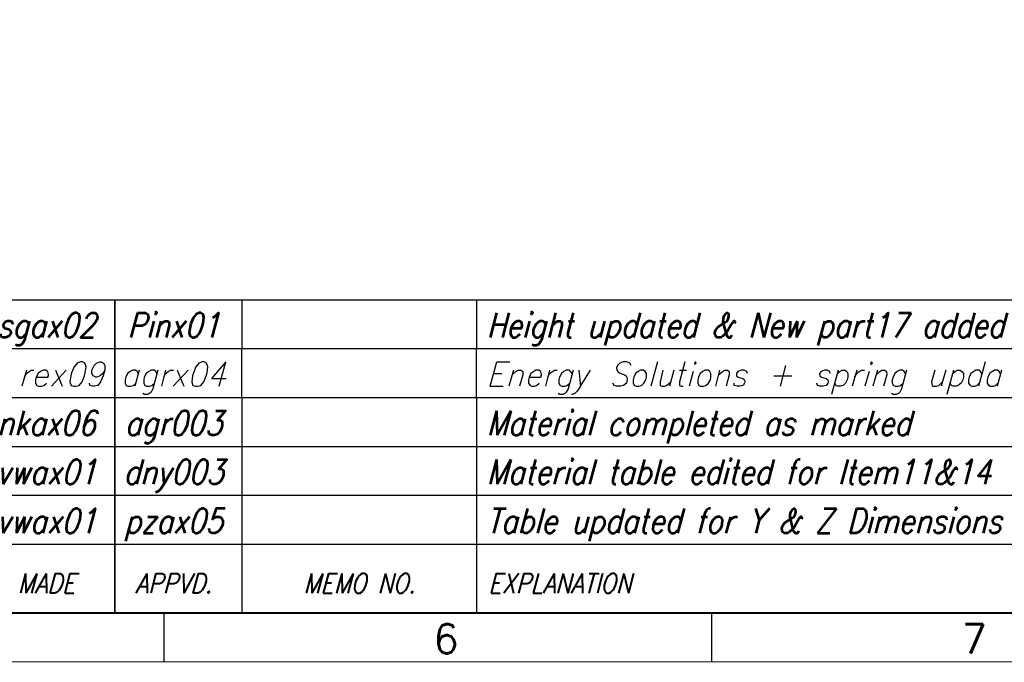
# Model space of a CAD drawing. Extents: x 0 to 2850, y 0 to 1980.
# Tile 3 of 15: x 1351 to 1855, y 0 to 328. Entities that reach past the tile are written whole.
import ezdxf
from ezdxf.enums import TextEntityAlignment as Align

# ---------------------------------------------------------------- set-up
doc = ezdxf.new("R2010")
doc.units = 0
doc.header["$LTSCALE"] = 10
doc.header["$MEASUREMENT"] = 0
doc.styles.add('ROMANS', font='ROMANS.shx', dxfattribs={"height": 2})

# ---------------------------------------------------------------- blocks, each defined once
blk = doc.blocks.new('A2')
at = {"color": 7, "linetype": 'Continuous'}
for p, q in [((285, 5), (285, 0)), ((341, 5), (341, 0))]:
    blk.add_line(p, q, dxfattribs=at)
for points, const_width in [([(0, 0), (0, 396), (570, 396), (570, 0)], 0.1), ([(565, 5), (5, 5), (5, 391), (565, 391)], 0.2)]:
    blk.add_lwpolyline(points, close=True, dxfattribs=dict(at, const_width=const_width))
at = {"color": 7, "linetype": 'Continuous', "style": 'ROMANS'}
for s, p in [('6', (312.58, 0.86)), ('7', (366.59, 0.86))]:
    blk.add_text(s, height=3, dxfattribs=at).set_placement(p)
at = {"color": 2, "style": 'ROMANS', "oblique": 15}
blk.add_attdef('INFCLASS', text='', height=3, dxfattribs=at).set_placement((526, 2.5), align=Align.MIDDLE_CENTER)
blk = doc.blocks.new('REVFLD')
at = {"color": 3, "linetype": 'Continuous'}
blk.add_line((-144, 12.03), (0, 12.03), dxfattribs=at)
at = {"color": 7, "linetype": 'Continuous'}
for p, q in [((-100, 0.03), (-100, 12.06)), ((-100, 12.06), (-100, 0.03)), ((-87, 0.03), (-87, 12.06)), ((-63, 0.03), (-63, 12.06)), ((-144, 7.03), (0, 7.03))]:
    blk.add_line(p, q, dxfattribs=at)
at = {"color": 2, "linetype": 'Continuous', "style": 'ROMANS', "oblique": 15, "width": 0.84}
for s, p in [('MADE', (-107, 3.03)), ('APPVD.', (-94, 3.03)), ('MEMO NO.', (-75, 3.03))]:
    blk.add_text(s, height=2, dxfattribs=at).set_placement(p, align=Align.MIDDLE_CENTER)
blk.add_text('EXPLANATION', height=2, dxfattribs=at).set_placement((-61.83, 3.03), align=Align.MIDDLE_LEFT)
for tag, p in [('REV', (-141, 9.42)), ('DATECH', (-125, 9.42)), ('CHD', (-107, 9.42)), ('APP', (-94, 9.42)), ('MEMO', (-75, 9.42))]:
    blk.add_attdef(tag, text='', height=2.5, dxfattribs=at).set_placement(p, align=Align.MIDDLE_CENTER)
blk.add_attdef('EXPL', text='', height=2.5, dxfattribs=at).set_placement((-62, 9.42), align=Align.MIDDLE_LEFT)
blk = doc.blocks.new('EXREVFLD')
at = {"color": 7, "linetype": 'Continuous'}
for p, q in [((-100, 0.06), (-100, 5.06)), ((-100, 5.06), (-100, 0.06)), ((-87, 0.06), (-87, 5.06)), ((-63, 0.06), (-63, 5.06))]:
    blk.add_line(p, q, dxfattribs=at)
at = {"color": 3, "linetype": 'Continuous'}
blk.add_line((-144, 5.03), (0, 5.03), dxfattribs=at)
at = {"color": 2, "linetype": 'Continuous', "style": 'ROMANS', "oblique": 15, "width": 0.84}
for tag, p in [('REV', (-141, 2.42)), ('DATECH', (-125, 2.42)), ('CHD', (-107, 2.42)), ('APP', (-94, 2.42)), ('MEMO', (-75, 2.42))]:
    blk.add_attdef(tag, text='', height=2.5, dxfattribs=at).set_placement(p, align=Align.MIDDLE_CENTER)
blk.add_attdef('EXPL', text='', height=2.5, dxfattribs=at).set_placement((-62, 2.42), align=Align.MIDDLE_LEFT)

msp = doc.modelspace()

# ---------------------------------------------------------------- linework, layer by layer
at = {"color": 3}
msp.add_lwpolyline([(1180, 160.13), (1899.88, 160.13)], dxfattribs=at)
for points in [[(1399.92, 135.15), (1399.92, 160.13)], [(1399.92, 160.13), (1399.92, 135.15)], [(1464.9, 135.15), (1464.9, 160.13)], [(1584.92, 135.15), (1584.92, 160.13)]]:
    msp.add_lwpolyline(points)
at = {"color": 2}
for points in [[(1382.35, 153.36), (1380.66, 152.72), (1380.66, 152.72), (1379.18, 150.82), (1379.18, 150.82), (1377.91, 147.85), (1377.91, 147.85), (1377.49, 146.16), (1377.49, 146.16), (1377.06, 143.2), (1377.06, 143.2), (1377.7, 141.29), (1377.7, 141.29), (1378.97, 140.87), (1378.97, 140.87), (1380.03, 140.87), (1380.03, 140.87), (1381.72, 141.29), (1381.72, 141.29), (1383.2, 143.2), (1383.2, 143.2), (1384.47, 146.16), (1384.47, 146.16), (1384.89, 147.85), (1384.89, 147.85), (1385.32, 150.82), (1385.32, 150.82), (1384.68, 152.72), (1384.68, 152.72), (1383.41, 153.36), (1383.41, 153.36), (1382.35, 153.36)], [(1394.84, 149.12), (1393.78, 147.43), (1393.78, 147.43), (1392.51, 146.16), (1392.51, 146.16), (1390.82, 145.53), (1390.82, 145.53), (1390.19, 145.53), (1390.19, 145.53), (1388.92, 146.16), (1388.92, 146.16), (1388.28, 147.43), (1388.28, 147.43), (1388.28, 149.12), (1388.28, 149.12), (1388.49, 149.76), (1388.49, 149.76), (1389.34, 151.45), (1389.34, 151.45), (1390.61, 152.72), (1390.61, 152.72), (1392.3, 153.36), (1392.3, 153.36), (1392.94, 153.36), (1392.94, 153.36), (1394.21, 152.72), (1394.21, 152.72), (1394.84, 151.45), (1394.84, 151.45), (1394.84, 149.12), (1394.84, 149.12), (1394, 146.16), (1394, 146.16), (1392.73, 143.2), (1392.73, 143.2), (1391.24, 141.29), (1391.24, 141.29), (1389.55, 140.87), (1389.55, 140.87), (1388.49, 140.87), (1388.49, 140.87), (1387.22, 141.29), (1387.22, 141.29), (1387.01, 142.56)], [(1444.58, 153.36), (1442.89, 152.72), (1442.89, 152.72), (1441.41, 150.82), (1441.41, 150.82), (1440.14, 147.85), (1440.14, 147.85), (1439.72, 146.16), (1439.72, 146.16), (1439.29, 143.2), (1439.29, 143.2), (1439.93, 141.29), (1439.93, 141.29), (1441.2, 140.87), (1441.2, 140.87), (1442.26, 140.87), (1442.26, 140.87), (1443.95, 141.29), (1443.95, 141.29), (1445.43, 143.2), (1445.43, 143.2), (1446.7, 146.16), (1446.7, 146.16), (1447.12, 147.85), (1447.12, 147.85), (1447.55, 150.82), (1447.55, 150.82), (1446.91, 152.72), (1446.91, 152.72), (1445.64, 153.36), (1445.64, 153.36), (1444.58, 153.36)], [(1453.26, 140.87), (1456.65, 153.36), (1456.65, 153.36), (1449.45, 144.89), (1449.45, 144.89), (1456.86, 144.89)], [(1591.9, 140.87), (1595.29, 153.36), (1595.29, 153.36), (1601.85, 153.36)], [(1663.87, 151.45), (1663.24, 152.72), (1663.24, 152.72), (1661.75, 153.36), (1661.75, 153.36), (1659.85, 153.36), (1659.85, 153.36), (1658.16, 152.72), (1658.16, 152.72), (1656.89, 151.45), (1656.89, 151.45), (1656.46, 150.39), (1656.46, 150.39), (1656.67, 149.12), (1656.67, 149.12), (1657.1, 148.49), (1657.1, 148.49), (1657.94, 147.85), (1657.94, 147.85), (1660.48, 146.8), (1660.48, 146.8), (1661.33, 146.16), (1661.33, 146.16), (1661.75, 145.53), (1661.75, 145.53), (1661.97, 144.26), (1661.97, 144.26), (1661.54, 142.56), (1661.54, 142.56), (1660.06, 141.29), (1660.06, 141.29), (1658.58, 140.87), (1658.58, 140.87), (1656.46, 140.87), (1656.46, 140.87), (1655.19, 141.29), (1655.19, 141.29), (1654.56, 142.56)], [(1677.42, 153.36), (1674.03, 140.87)], [(1691.39, 153.36), (1688.64, 143.2), (1688.64, 143.2), (1688.64, 141.29), (1688.64, 141.29), (1689.48, 140.87), (1689.48, 140.87), (1690.54, 140.87)], [(1696.26, 152.72), (1696.47, 152.09), (1696.47, 152.09), (1697.1, 152.72), (1697.1, 152.72), (1696.89, 153.36), (1696.89, 153.36), (1696.26, 152.72)], [(1742.82, 151.45), (1740.07, 140.87)], [(1786.21, 152.72), (1786.43, 152.09), (1786.43, 152.09), (1787.27, 152.72), (1787.27, 152.72), (1786.85, 153.36), (1786.85, 153.36), (1786.21, 152.72)], [(1844.85, 153.36), (1841.46, 140.87)], [(1354.84, 149.12), (1352.51, 140.87)], [(1353.78, 145.53), (1354.84, 147.43), (1354.84, 147.43), (1356.11, 148.49), (1356.11, 148.49), (1357.17, 149.12), (1357.17, 149.12), (1358.65, 149.12)], [(1359.71, 145.53), (1365.84, 145.53), (1365.84, 145.53), (1366.06, 146.8), (1366.06, 146.8), (1365.84, 147.85), (1365.84, 147.85), (1365.63, 148.49), (1365.63, 148.49), (1364.79, 149.12), (1364.79, 149.12), (1363.3, 149.12), (1363.3, 149.12), (1362.03, 148.49), (1362.03, 148.49), (1360.76, 147.43), (1360.76, 147.43), (1359.71, 145.53), (1359.71, 145.53), (1359.49, 144.26), (1359.49, 144.26), (1359.49, 142.56), (1359.49, 142.56), (1360.13, 141.29), (1360.13, 141.29), (1360.98, 140.87), (1360.98, 140.87), (1362.46, 140.87), (1362.46, 140.87), (1363.73, 141.29), (1363.73, 141.29), (1365, 142.56)], [(1375.16, 149.12), (1367.54, 140.87)], [(1369.65, 149.12), (1373.04, 140.87)], [(1411.99, 147.43), (1411.35, 148.49), (1411.35, 148.49), (1410.51, 149.12), (1410.51, 149.12), (1409.02, 149.12), (1409.02, 149.12), (1407.75, 148.49), (1407.75, 148.49), (1406.48, 147.43), (1406.48, 147.43), (1405.64, 145.53), (1405.64, 145.53), (1405.21, 144.26), (1405.21, 144.26), (1405.21, 142.56), (1405.21, 142.56), (1405.85, 141.29), (1405.85, 141.29), (1406.7, 140.87), (1406.7, 140.87), (1408.18, 140.87), (1408.18, 140.87), (1409.45, 141.29), (1409.45, 141.29), (1410.72, 142.56)], [(1412.41, 149.12), (1410.29, 140.87)], [(1421.94, 149.12), (1419.4, 139.6), (1419.4, 139.6), (1418.55, 137.91), (1418.55, 137.91), (1417.7, 137.27), (1417.7, 137.27), (1416.64, 136.64), (1416.64, 136.64), (1415.16, 136.64), (1415.16, 136.64), (1414.32, 137.27)], [(1421.51, 147.43), (1420.88, 148.49), (1420.88, 148.49), (1420.03, 149.12), (1420.03, 149.12), (1418.55, 149.12), (1418.55, 149.12), (1417.28, 148.49), (1417.28, 148.49), (1416.01, 147.43), (1416.01, 147.43), (1414.95, 145.53), (1414.95, 145.53), (1414.74, 144.26), (1414.74, 144.26), (1414.74, 142.56), (1414.74, 142.56), (1415.37, 141.29), (1415.37, 141.29), (1416.22, 140.87), (1416.22, 140.87), (1417.7, 140.87), (1417.7, 140.87), (1418.97, 141.29), (1418.97, 141.29), (1420.24, 142.56)], [(1425.96, 149.12), (1423.84, 140.87)], [(1425.11, 145.53), (1425.96, 147.43), (1425.96, 147.43), (1427.23, 148.49), (1427.23, 148.49), (1428.5, 149.12), (1428.5, 149.12), (1429.98, 149.12)], [(1437.39, 149.12), (1429.77, 140.87)], [(1431.88, 149.12), (1435.27, 140.87)], [(1593.81, 147.43), (1597.83, 147.43)], [(1603.76, 149.12), (1601.43, 140.87)], [(1603.12, 146.8), (1605.03, 148.49), (1605.03, 148.49), (1606.3, 149.12), (1606.3, 149.12), (1607.78, 149.12), (1607.78, 149.12), (1608.63, 148.49), (1608.63, 148.49), (1608.63, 146.8), (1608.63, 146.8), (1606.93, 140.87)], [(1611.8, 145.53), (1617.73, 145.53), (1617.73, 145.53), (1618.15, 146.8), (1618.15, 146.8), (1617.94, 147.85), (1617.94, 147.85), (1617.52, 148.49), (1617.52, 148.49), (1616.67, 149.12), (1616.67, 149.12), (1615.19, 149.12), (1615.19, 149.12), (1614.13, 148.49), (1614.13, 148.49), (1612.65, 147.43), (1612.65, 147.43), (1611.8, 145.53), (1611.8, 145.53), (1611.38, 144.26), (1611.38, 144.26), (1611.38, 142.56), (1611.38, 142.56), (1612.22, 141.29), (1612.22, 141.29), (1613.07, 140.87), (1613.07, 140.87), (1614.55, 140.87), (1614.55, 140.87), (1615.61, 141.29), (1615.61, 141.29), (1616.88, 142.56)], [(1622.17, 149.12), (1620.06, 140.87)], [(1621.33, 145.53), (1622.17, 147.43), (1622.17, 147.43), (1623.65, 148.49), (1623.65, 148.49), (1624.71, 149.12), (1624.71, 149.12), (1626.19, 149.12)], [(1634.24, 149.12), (1631.7, 139.6), (1631.7, 139.6), (1630.64, 137.91), (1630.64, 137.91), (1630, 137.27), (1630, 137.27), (1628.95, 136.64), (1628.95, 136.64), (1627.46, 136.64), (1627.46, 136.64), (1626.62, 137.27)], [(1633.81, 147.43), (1632.97, 148.49), (1632.97, 148.49), (1632.33, 149.12), (1632.33, 149.12), (1630.64, 149.12), (1630.64, 149.12), (1629.58, 148.49), (1629.58, 148.49), (1628.31, 147.43), (1628.31, 147.43), (1627.25, 145.53), (1627.25, 145.53), (1627.04, 144.26), (1627.04, 144.26), (1627.04, 142.56), (1627.04, 142.56), (1627.68, 141.29), (1627.68, 141.29), (1628.52, 140.87), (1628.52, 140.87), (1630, 140.87), (1630, 140.87), (1631.06, 141.29), (1631.06, 141.29), (1632.54, 142.56)], [(1637.2, 149.12), (1638.05, 140.87), (1638.05, 140.87), (1643.13, 149.12)], [(1668.74, 149.12), (1667.47, 148.49), (1667.47, 148.49), (1666.2, 147.43), (1666.2, 147.43), (1665.35, 145.53), (1665.35, 145.53), (1664.93, 144.26), (1664.93, 144.26), (1664.93, 142.56), (1664.93, 142.56), (1665.56, 141.29), (1665.56, 141.29), (1666.41, 140.87), (1666.41, 140.87), (1667.89, 140.87), (1667.89, 140.87), (1669.16, 141.29), (1669.16, 141.29), (1670.43, 142.56), (1670.43, 142.56), (1671.49, 144.26), (1671.49, 144.26), (1671.7, 145.53), (1671.7, 145.53), (1671.7, 147.43), (1671.7, 147.43), (1671.07, 148.49), (1671.07, 148.49), (1670.22, 149.12), (1670.22, 149.12), (1668.74, 149.12)], [(1680.17, 149.12), (1678.69, 143.2), (1678.69, 143.2), (1678.69, 141.29), (1678.69, 141.29), (1679.53, 140.87), (1679.53, 140.87), (1681.02, 140.87), (1681.02, 140.87), (1682.07, 141.29), (1682.07, 141.29), (1684.19, 143.2)], [(1685.67, 149.12), (1683.56, 140.87)], [(1688.64, 149.12), (1692.23, 149.12)], [(1695.62, 148.49), (1693.5, 140.87)], [(1701.76, 149.12), (1700.49, 148.49), (1700.49, 148.49), (1699.22, 147.43), (1699.22, 147.43), (1698.37, 145.53), (1698.37, 145.53), (1697.95, 144.26), (1697.95, 144.26), (1697.95, 142.56), (1697.95, 142.56), (1698.58, 141.29), (1698.58, 141.29), (1699.43, 140.87), (1699.43, 140.87), (1700.91, 140.87), (1700.91, 140.87), (1702.18, 141.29), (1702.18, 141.29), (1703.45, 142.56), (1703.45, 142.56), (1704.51, 144.26), (1704.51, 144.26), (1704.72, 145.53), (1704.72, 145.53), (1704.72, 147.43), (1704.72, 147.43), (1704.09, 148.49), (1704.09, 148.49), (1703.24, 149.12), (1703.24, 149.12), (1701.76, 149.12)], [(1709.17, 149.12), (1707.05, 140.87)], [(1708.53, 146.8), (1710.65, 148.49), (1710.65, 148.49), (1711.71, 149.12), (1711.71, 149.12), (1713.19, 149.12), (1713.19, 149.12), (1714.04, 148.49), (1714.04, 148.49), (1714.04, 146.8), (1714.04, 146.8), (1712.55, 140.87)], [(1723.35, 147.43), (1723.14, 148.49), (1723.14, 148.49), (1721.66, 149.12), (1721.66, 149.12), (1720.17, 149.12), (1720.17, 149.12), (1718.48, 148.49), (1718.48, 148.49), (1717.85, 147.43), (1717.85, 147.43), (1717.85, 146.16), (1717.85, 146.16), (1718.69, 145.53), (1718.69, 145.53), (1721.02, 144.89), (1721.02, 144.89), (1721.87, 144.26), (1721.87, 144.26), (1722.08, 143.2), (1722.08, 143.2), (1721.87, 142.56), (1721.87, 142.56), (1721.23, 141.29), (1721.23, 141.29), (1719.54, 140.87), (1719.54, 140.87), (1718.06, 140.87), (1718.06, 140.87), (1716.58, 141.29), (1716.58, 141.29), (1716.58, 142.56)], [(1736.9, 146.16), (1746, 146.16)], [(1765.68, 147.43), (1765.47, 148.49), (1765.47, 148.49), (1764.2, 149.12), (1764.2, 149.12), (1762.72, 149.12), (1762.72, 149.12), (1761.03, 148.49), (1761.03, 148.49), (1760.18, 147.43), (1760.18, 147.43), (1760.39, 146.16), (1760.39, 146.16), (1761.24, 145.53), (1761.24, 145.53), (1763.57, 144.89), (1763.57, 144.89), (1764.41, 144.26), (1764.41, 144.26), (1764.62, 143.2), (1764.62, 143.2), (1764.41, 142.56), (1764.41, 142.56), (1763.57, 141.29), (1763.57, 141.29), (1762.08, 140.87), (1762.08, 140.87), (1760.39, 140.87), (1760.39, 140.87), (1759.12, 141.29), (1759.12, 141.29), (1758.91, 142.56)], [(1769.7, 149.12), (1766.32, 136.64)], [(1769.28, 147.43), (1770.55, 148.49), (1770.55, 148.49), (1771.82, 149.12), (1771.82, 149.12), (1773.3, 149.12), (1773.3, 149.12), (1774.15, 148.49), (1774.15, 148.49), (1774.78, 147.43), (1774.78, 147.43), (1774.78, 145.53), (1774.78, 145.53), (1774.36, 144.26), (1774.36, 144.26), (1773.51, 142.56), (1773.51, 142.56), (1772.24, 141.29), (1772.24, 141.29), (1770.97, 140.87), (1770.97, 140.87), (1769.49, 140.87), (1769.49, 140.87), (1768.65, 141.29), (1768.65, 141.29), (1768.01, 142.56)], [(1779.23, 149.12), (1776.9, 140.87)], [(1778.17, 145.53), (1779.23, 147.43), (1779.23, 147.43), (1780.5, 148.49), (1780.5, 148.49), (1781.77, 149.12), (1781.77, 149.12), (1783.25, 149.12)], [(1785.58, 148.49), (1783.46, 140.87)], [(1789.81, 149.12), (1787.48, 140.87)], [(1789.18, 146.8), (1791.08, 148.49), (1791.08, 148.49), (1792.14, 149.12), (1792.14, 149.12), (1793.62, 149.12), (1793.62, 149.12), (1794.47, 148.49), (1794.47, 148.49), (1794.68, 146.8), (1794.68, 146.8), (1792.99, 140.87)], [(1804.63, 149.12), (1802.09, 139.6), (1802.09, 139.6), (1801.24, 137.91), (1801.24, 137.91), (1800.61, 137.27), (1800.61, 137.27), (1799.34, 136.64), (1799.34, 136.64), (1797.86, 136.64), (1797.86, 136.64), (1797.01, 137.27)], [(1804.21, 147.43), (1803.57, 148.49), (1803.57, 148.49), (1802.72, 149.12), (1802.72, 149.12), (1801.24, 149.12), (1801.24, 149.12), (1799.97, 148.49), (1799.97, 148.49), (1798.7, 147.43), (1798.7, 147.43), (1797.86, 145.53), (1797.86, 145.53), (1797.43, 144.26), (1797.43, 144.26), (1797.43, 142.56), (1797.43, 142.56), (1798.07, 141.29), (1798.07, 141.29), (1798.91, 140.87), (1798.91, 140.87), (1800.4, 140.87), (1800.4, 140.87), (1801.67, 141.29), (1801.67, 141.29), (1802.94, 142.56)], [(1819.23, 149.12), (1817.54, 143.2), (1817.54, 143.2), (1817.75, 141.29), (1817.75, 141.29), (1818.39, 140.87), (1818.39, 140.87), (1820.08, 140.87), (1820.08, 140.87), (1821.14, 141.29), (1821.14, 141.29), (1823.04, 143.2)], [(1824.74, 149.12), (1822.41, 140.87)], [(1828.76, 149.12), (1825.37, 136.64)], [(1828.34, 147.43), (1829.61, 148.49), (1829.61, 148.49), (1830.66, 149.12), (1830.66, 149.12), (1832.15, 149.12), (1832.15, 149.12), (1832.99, 148.49), (1832.99, 148.49), (1833.84, 147.43), (1833.84, 147.43), (1833.84, 145.53), (1833.84, 145.53), (1833.42, 144.26), (1833.42, 144.26), (1832.57, 142.56), (1832.57, 142.56), (1831.09, 141.29), (1831.09, 141.29), (1830.03, 140.87), (1830.03, 140.87), (1828.55, 140.87), (1828.55, 140.87), (1827.7, 141.29), (1827.7, 141.29), (1827.07, 142.56)], [(1843.15, 147.43), (1842.52, 148.49), (1842.52, 148.49), (1841.67, 149.12), (1841.67, 149.12), (1840.19, 149.12), (1840.19, 149.12), (1839.13, 148.49), (1839.13, 148.49), (1837.65, 147.43), (1837.65, 147.43), (1836.8, 145.53), (1836.8, 145.53), (1836.38, 144.26), (1836.38, 144.26), (1836.38, 142.56), (1836.38, 142.56), (1837.23, 141.29), (1837.23, 141.29), (1838.07, 140.87), (1838.07, 140.87), (1839.55, 140.87), (1839.55, 140.87), (1840.61, 141.29), (1840.61, 141.29), (1841.88, 142.56)], [(1852.68, 147.43), (1852.04, 148.49), (1852.04, 148.49), (1851.2, 149.12), (1851.2, 149.12), (1849.71, 149.12), (1849.71, 149.12), (1848.66, 148.49), (1848.66, 148.49), (1847.17, 147.43), (1847.17, 147.43), (1846.33, 145.53), (1846.33, 145.53), (1845.9, 144.26), (1845.9, 144.26), (1845.9, 142.56), (1845.9, 142.56), (1846.75, 141.29), (1846.75, 141.29), (1847.39, 140.87), (1847.39, 140.87), (1849.08, 140.87), (1849.08, 140.87), (1850.14, 141.29), (1850.14, 141.29), (1851.41, 142.56)], [(1853.31, 149.12), (1850.98, 140.87)], [(1591.9, 140.87), (1598.47, 140.87)], [(1638.05, 140.87), (1636.35, 138.33), (1636.35, 138.33), (1635.08, 137.27), (1635.08, 137.27), (1633.81, 136.64), (1633.81, 136.64), (1633.39, 136.64)]]:
    msp.add_lwpolyline(points, dxfattribs=at)

# ---------------------------------------------------------------- block references
at = {"ltscale": 2, "xscale": 5, "yscale": 5, "zscale": 0.5}
msp.add_blockref('A2', (0, 0), dxfattribs=at)
at = {"ltscale": 2}
ref = msp.add_blockref('EXREVFLD', (1900, 160), dxfattribs=dict(at, xscale=5, yscale=5, zscale=5))
ref.add_attrib('CHD', 'sgax02', dxfattribs={"color": 2, "linetype": 'Continuous', "height": 12.5, "style": 'ROMANS', "oblique": 15, "width": 0.84}).set_placement((1365, 172.12), align=Align.MIDDLE_CENTER)
ref.add_attrib('APP', 'Pinx01', dxfattribs={"color": 2, "linetype": 'Continuous', "height": 12.5, "style": 'ROMANS', "oblique": 15, "width": 0.84}).set_placement((1430, 172.12), align=Align.MIDDLE_CENTER)
ref.add_attrib('EXPL', 'Height updated & New part17 added', dxfattribs={"color": 2, "linetype": 'Continuous', "height": 12.5, "style": 'ROMANS', "oblique": 15, "width": 0.84}).set_placement((1590, 172.12), align=Align.MIDDLE_LEFT)
ref = msp.add_blockref('EXREVFLD', (1900, 110), dxfattribs=dict(at, xscale=5, yscale=5, zscale=5))
ref.add_attrib('CHD', 'nkax06', dxfattribs={"color": 2, "linetype": 'Continuous', "height": 12.5, "style": 'ROMANS', "oblique": 15, "width": 0.84}).set_placement((1365, 122.12), align=Align.MIDDLE_CENTER)
ref.add_attrib('APP', 'agr003', dxfattribs={"color": 2, "linetype": 'Continuous', "height": 12.5, "style": 'ROMANS', "oblique": 15, "width": 0.84}).set_placement((1430, 122.12), align=Align.MIDDLE_CENTER)
ref.add_attrib('EXPL', 'Material completed as marked', dxfattribs={"color": 2, "linetype": 'Continuous', "height": 12.5, "style": 'ROMANS', "oblique": 15, "width": 0.84}).set_placement((1590, 122.12), align=Align.MIDDLE_LEFT)
ref = msp.add_blockref('EXREVFLD', (1900, 85), dxfattribs=dict(at, xscale=5, yscale=5, zscale=5))
ref.add_attrib('CHD', 'vwax01', dxfattribs={"color": 2, "linetype": 'Continuous', "height": 12.5, "style": 'ROMANS', "oblique": 15, "width": 0.84}).set_placement((1365, 97.12), align=Align.MIDDLE_CENTER)
ref.add_attrib('APP', 'dny003', dxfattribs={"color": 2, "linetype": 'Continuous', "height": 12.5, "style": 'ROMANS', "oblique": 15, "width": 0.84}).set_placement((1430, 97.12), align=Align.MIDDLE_CENTER)
ref.add_attrib('EXPL', 'Material table edited for Item11&14', dxfattribs={"color": 2, "linetype": 'Continuous', "height": 12.5, "style": 'ROMANS', "oblique": 15, "width": 0.84}).set_placement((1590, 97.12), align=Align.MIDDLE_LEFT)
ref = msp.add_blockref('REVFLD', (1900, 25), dxfattribs=dict(at, xscale=5, yscale=5, zscale=5))
ref.add_attrib('CHD', 'vwax01', dxfattribs={"color": 2, "linetype": 'Continuous', "height": 12.5, "style": 'ROMANS', "oblique": 15, "width": 0.84}).set_placement((1365, 72.12), align=Align.MIDDLE_CENTER)
ref.add_attrib('APP', 'pzax05', dxfattribs={"color": 2, "linetype": 'Continuous', "height": 12.5, "style": 'ROMANS', "oblique": 15, "width": 0.84}).set_placement((1430, 72.12), align=Align.MIDDLE_CENTER)
ref.add_attrib('EXPL', 'Table updated for Y & Z Dimensions', dxfattribs={"color": 2, "linetype": 'Continuous', "height": 12.5, "style": 'ROMANS', "oblique": 15, "width": 0.84}).set_placement((1590, 72.12), align=Align.MIDDLE_LEFT)

doc.saveas('drawing.dxf')
